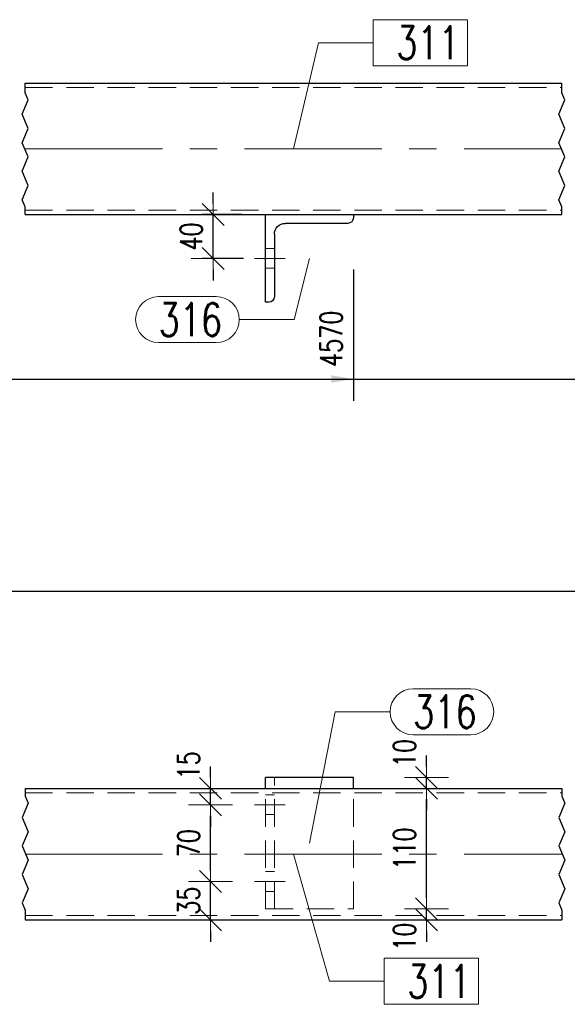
# Model space of a CAD drawing. Header units: millimetres. Extents: x -122 to 731, y 8645 to 9314.
# Tile 17 of 40: x 101 to 151, y 8979 to 9069. Entities that reach past the tile are written whole.
import ezdxf

# ---------------------------------------------------------------- set-up
doc = ezdxf.new("R2010")
doc.units = ezdxf.units.MM
doc.header["$LTSCALE"] = 10
doc.linetypes.add('HIDDEN', pattern=[0.375, 0.25, -0.125])
doc.linetypes.add('MITTE', pattern=[2, 1.25, -0.25, 0.25, -0.25])
doc.layers.get('Defpoints').update_dxf_attribs({"color": 1})
for name, color, linetype, lineweight in [('PS_DIM', 4, 'Continuous', 13), ('PS_Hidden', 2, 'HIDDEN', 9), ('PS_Mid', 5, 'MITTE', 15), ('PS_Pos', 1, 'Continuous', 15), ('PS_Shape', 161, 'Continuous', 30), ('PS_SOLID', 7, 'Continuous', 30)]:
    doc.layers.add(name, color=color, linetype=linetype, lineweight=lineweight)
doc.styles.add('simplex', font='simplex.shx', dxfattribs={"width": 0.75})
doc.dimstyles.new('1_10_GŁ_DS1-LS10', dxfattribs={"dimtxt": 2, "dimasz": 2, "dimexe": 2, "dimexo": 5, "dimgap": 1, "dimtad": 1, "dimjust": 4, "dimdec": 0, "dimlfac": 10, "dimtxsty": 'simplex', "dimblk1": 'NONE', "dimsah": 1, "dimcen": 2, "dimclrd": 256, "dimclre": 256, "dimclrt": 3, "dimadec": 1, "dimazin": 0, "dimtfac": 1, "dimtdec": 0, "dimtmove": 2, "dimatfit": 3, "dimfxl": 1, "dimarcsym": 0})
doc.dimstyles.new('1_10_PRZ', dxfattribs={"dimtxt": 2, "dimasz": 1, "dimexe": 2, "dimexo": 5, "dimgap": 1, "dimtad": 1, "dimdec": 0, "dimlfac": 10, "dimtxsty": 'simplex', "dimblk": 'dimznak', "dimcen": 2, "dimse1": 1, "dimse2": 1, "dimclrt": 3, "dimadec": 1, "dimazin": 0, "dimtfac": 1, "dimtdec": 0, "dimtix": 1, "dimtmove": 2, "dimatfit": 3, "dimldrblk": 'dim-grot', "dimfxl": 1, "dimarcsym": 0})
doc.dimstyles.new('1_10_SC', dxfattribs={"dimtxt": 2, "dimasz": 1, "dimexe": 1, "dimexo": 1, "dimgap": 1, "dimtad": 1, "dimdec": 0, "dimlfac": 10, "dimtxsty": 'simplex', "dimblk": 'dimznak', "dimcen": 2, "dimclrd": 256, "dimclre": 256, "dimclrt": 3, "dimadec": 1, "dimazin": 0, "dimtfac": 1, "dimtdec": 0, "dimtix": 1, "dimtmove": 2, "dimatfit": 3, "dimldrblk": 'dim-grot', "dimfxl": 1, "dimarcsym": 0})

# ---------------------------------------------------------------- blocks, each defined once
blk = doc.blocks.new('dimznak')
at = {"color": 0}
for points in [[(0, 2), (0, -2)], [(-2, 0), (2, 0)]]:
    blk.add_lwpolyline(points, dxfattribs=at)
at = {"color": 2}
blk.add_lwpolyline([(1, 1), (-1, -1)], dxfattribs=at)
blk = doc.blocks.new('*D192')
at = {"layer": 'Defpoints', "color": 0, "transparency": 16777216}
for p in [(118.691, 9051.326), (122.298, 9051.326), (122.464, 9047.326)]:
    blk.add_point(p, dxfattribs=at)
at = {"layer": 'PS_DIM', "lineweight": -2, "transparency": 16777216}
for p, q in [((118.691, 9052.326), (118.691, 9053.326)), ((121.298, 9051.326), (117.691, 9051.326)), ((118.691, 9047.326), (118.691, 9051.326)), ((121.464, 9047.326), (117.691, 9047.326)), ((118.691, 9046.326), (118.691, 9045.326))]:
    blk.add_line(p, q, dxfattribs=at)
for p, rotation in [((118.691, 9051.326), 270), ((118.691, 9047.326), 90)]:
    blk.add_blockref('dimznak', p, dxfattribs=dict(at, rotation=rotation))
at = {"layer": 'PS_DIM', "color": 3, "transparency": 16777216, "insert": (116.691, 9049.326), "char_height": 2, "attachment_point": 5, "rotation": 90, "style": 'simplex'}
blk.add_mtext('40', dxfattribs=at)
blk = doc.blocks.new('dim-grot')
blk.add_hatch(color=256).paths.add_polyline_path([(0, 0), (-2, 0.5), (-2, -0.5)])
blk.add_lwpolyline([(0, 0), (-2, 0.5), (-2, -0.5), (0, 0)])
blk = doc.blocks.new('*D196')
at = {"layer": 'Defpoints', "color": 0, "transparency": 16777216}
for p in [(26.054, 9051.326), (131.464, 9051.326), (131.464, 9036.326)]:
    blk.add_point(p, dxfattribs=at)
at = {"layer": 'PS_DIM', "lineweight": -2, "transparency": 16777216}
for p, q in [((26.054, 9046.326), (26.054, 9034.326)), ((131.464, 9046.326), (131.464, 9034.326)), ((26.054, 9036.326), (129.464, 9036.326))]:
    blk.add_line(p, q, dxfattribs=at)
at = {"layer": 'PS_DIM', "transparency": 16777216}
blk.add_solid([(129.464, 9036.659), (129.464, 9035.993), (131.464, 9036.326)], dxfattribs=at)
at = {"layer": 'PS_DIM', "color": 3, "transparency": 16777216, "insert": (129.444, 9039.989), "char_height": 2, "attachment_point": 5, "rotation": 90, "style": 'simplex'}
blk.add_mtext('4570', dxfattribs=at)
blk = doc.blocks.new('_None')
blk = doc.blocks.new('*D197')
at = {"layer": 'Defpoints', "color": 0, "transparency": 16777216}
for p in [(185.964, 9053.736), (26.054, 9051.326), (185.964, 9036.326)]:
    blk.add_point(p, dxfattribs=at)
at = {"layer": 'PS_DIM', "lineweight": -2, "transparency": 16777216}
for p, q in [((185.964, 9048.736), (185.964, 9034.326)), ((26.054, 9046.326), (26.054, 9034.326)), ((26.054, 9036.326), (183.964, 9036.326))]:
    blk.add_line(p, q, dxfattribs=at)
at = {"layer": 'PS_DIM', "transparency": 16777216}
blk.add_solid([(183.964, 9036.659), (183.964, 9035.993), (185.964, 9036.326)], dxfattribs=at)
at = {"layer": 'PS_DIM', "color": 3, "transparency": 16777216, "insert": (183.944, 9039.846), "char_height": 2, "attachment_point": 5, "rotation": 90, "style": 'simplex'}
blk.add_mtext('7310', dxfattribs=at)
blk = doc.blocks.new('*D198')
at = {"layer": 'Defpoints', "color": 0, "transparency": 16777216}
for p in [(26.054, 9051.326), (225.964, 9051.326), (225.964, 9036.326)]:
    blk.add_point(p, dxfattribs=at)
at = {"layer": 'PS_DIM', "lineweight": -2, "transparency": 16777216}
for p, q in [((26.054, 9046.326), (26.054, 9034.326)), ((225.964, 9046.326), (225.964, 9034.326)), ((26.054, 9036.326), (223.964, 9036.326))]:
    blk.add_line(p, q, dxfattribs=at)
at = {"layer": 'PS_DIM', "transparency": 16777216}
blk.add_solid([(223.964, 9036.659), (223.964, 9035.993), (225.964, 9036.326)], dxfattribs=at)
at = {"layer": 'PS_DIM', "color": 3, "transparency": 16777216, "insert": (223.944, 9039.989), "char_height": 2, "attachment_point": 5, "rotation": 90, "style": 'simplex'}
blk.add_mtext('8590', dxfattribs=at)
blk = doc.blocks.new('*D199')
at = {"layer": 'Defpoints', "color": 0, "transparency": 16777216}
for p in [(26.054, 9051.326), (227.164, 9046.326), (227.164, 9036.326)]:
    blk.add_point(p, dxfattribs=at)
at = {"layer": 'PS_DIM', "lineweight": -2, "transparency": 16777216}
for p, q in [((26.054, 9046.326), (26.054, 9034.326)), ((227.164, 9041.326), (227.164, 9034.326)), ((26.054, 9036.326), (225.164, 9036.326))]:
    blk.add_line(p, q, dxfattribs=at)
at = {"layer": 'PS_DIM', "transparency": 16777216}
blk.add_solid([(225.164, 9036.659), (225.164, 9035.993), (227.164, 9036.326)], dxfattribs=at)
at = {"layer": 'PS_DIM', "color": 3, "transparency": 16777216, "insert": (229.184, 9039.989), "char_height": 2, "attachment_point": 5, "rotation": 90, "style": 'simplex'}
blk.add_mtext('8602', dxfattribs=at)
blk = doc.blocks.new('*D207')
at = {"layer": 'Defpoints', "color": 0, "transparency": 16777216}
for p in [(173.464, 9016.984), (173.464, 9003.484), (26.054, 8986.984)]:
    blk.add_point(p, dxfattribs=at)
at = {"layer": 'PS_DIM', "lineweight": -2, "transparency": 16777216}
for p, q in [((26.054, 8991.984), (26.054, 9018.984)), ((173.464, 9008.484), (173.464, 9018.984)), ((26.054, 9016.984), (171.464, 9016.984))]:
    blk.add_line(p, q, dxfattribs=at)
at = {"layer": 'PS_DIM', "transparency": 16777216}
blk.add_solid([(171.464, 9017.317), (171.464, 9016.65), (173.464, 9016.984)], dxfattribs=at)
at = {"layer": 'PS_DIM', "color": 3, "transparency": 16777216, "insert": (171.444, 9013.464), "char_height": 2, "attachment_point": 5, "rotation": 90, "style": 'simplex'}
blk.add_mtext('7185', dxfattribs=at)
blk = doc.blocks.new('*D208')
at = {"layer": 'Defpoints', "color": 0, "transparency": 16777216}
for p in [(183.464, 9016.984), (183.464, 9003.484), (26.054, 8986.984)]:
    blk.add_point(p, dxfattribs=at)
at = {"layer": 'PS_DIM', "lineweight": -2, "transparency": 16777216}
for p, q in [((26.054, 8991.984), (26.054, 9018.984)), ((183.464, 9008.484), (183.464, 9018.984)), ((26.054, 9016.984), (181.464, 9016.984))]:
    blk.add_line(p, q, dxfattribs=at)
at = {"layer": 'PS_DIM', "transparency": 16777216}
blk.add_solid([(181.464, 9017.317), (181.464, 9016.65), (183.464, 9016.984)], dxfattribs=at)
at = {"layer": 'PS_DIM', "color": 3, "transparency": 16777216, "insert": (181.444, 9013.321), "char_height": 2, "attachment_point": 5, "rotation": 90, "style": 'simplex'}
blk.add_mtext('7285', dxfattribs=at)
blk = doc.blocks.new('*D209')
at = {"layer": 'Defpoints', "color": 0, "transparency": 16777216}
for p in [(227.164, 9016.984), (227.164, 9003.984), (26.054, 8986.984)]:
    blk.add_point(p, dxfattribs=at)
at = {"layer": 'PS_DIM', "lineweight": -2, "transparency": 16777216}
for p, q in [((26.054, 8991.984), (26.054, 9018.984)), ((227.164, 9008.984), (227.164, 9018.984)), ((26.054, 9016.984), (225.164, 9016.984))]:
    blk.add_line(p, q, dxfattribs=at)
at = {"layer": 'PS_DIM', "transparency": 16777216}
blk.add_solid([(225.164, 9017.317), (225.164, 9016.65), (227.164, 9016.984)], dxfattribs=at)
at = {"layer": 'PS_DIM', "color": 3, "transparency": 16777216, "insert": (225.144, 9013.321), "char_height": 2, "attachment_point": 5, "rotation": 90, "style": 'simplex'}
blk.add_mtext('8602', dxfattribs=at)
blk = doc.blocks.new('*D211')
at = {"layer": 'Defpoints', "color": 0, "transparency": 16777216}
for p in [(131.464, 8987.984), (138.128, 8987.984), (135.006, 8986.984)]:
    blk.add_point(p, dxfattribs=at)
at = {"layer": 'PS_DIM', "color": 0, "lineweight": -2, "transparency": 16777216}
for p, q in [((138.128, 8988.984), (138.128, 8989.984)), ((138.128, 8986.984), (138.128, 8987.984)), ((138.128, 8985.984), (138.128, 8984.984))]:
    blk.add_line(p, q, dxfattribs=at)
for p, rotation in [((138.128, 8987.984), 270), ((138.128, 8986.984), 90)]:
    blk.add_blockref('dimznak', p, dxfattribs=dict(at, rotation=rotation))
at = {"layer": 'PS_DIM', "color": 3, "transparency": 16777216, "insert": (136.128, 8985.451), "char_height": 2, "attachment_point": 5, "rotation": 90, "style": 'simplex'}
blk.add_mtext('10', dxfattribs=at)
blk = doc.blocks.new('*D212')
at = {"layer": 'Defpoints', "color": 0, "transparency": 16777216}
for p in [(133.037, 8998.984), (138.128, 8998.984), (131.464, 8987.984)]:
    blk.add_point(p, dxfattribs=at)
at = {"layer": 'PS_DIM', "color": 0, "lineweight": -2, "transparency": 16777216}
blk.add_line((138.128, 8988.984), (138.128, 8997.984), dxfattribs=at)
for p, rotation in [((138.128, 8998.984), 90), ((138.128, 8987.984), 270)]:
    blk.add_blockref('dimznak', p, dxfattribs=dict(at, rotation=rotation))
at = {"layer": 'PS_DIM', "color": 3, "transparency": 16777216, "insert": (136.128, 8993.484), "char_height": 2, "attachment_point": 5, "rotation": 90, "style": 'simplex'}
blk.add_mtext('110', dxfattribs=at)
blk = doc.blocks.new('*D213')
at = {"layer": 'Defpoints', "color": 0, "transparency": 16777216}
for p in [(131.464, 8999.984), (138.128, 8999.984), (133.037, 8998.984)]:
    blk.add_point(p, dxfattribs=at)
at = {"layer": 'PS_DIM', "color": 0, "lineweight": -2, "transparency": 16777216}
for p, q in [((138.128, 9000.984), (138.128, 9001.984)), ((138.128, 8998.984), (138.128, 8999.984)), ((138.128, 8997.984), (138.128, 8996.984))]:
    blk.add_line(p, q, dxfattribs=at)
for p, rotation in [((138.128, 8999.984), 270), ((138.128, 8998.984), 90)]:
    blk.add_blockref('dimznak', p, dxfattribs=dict(at, rotation=rotation))
at = {"layer": 'PS_DIM', "color": 3, "transparency": 16777216, "insert": (136.128, 9002.202), "char_height": 2, "attachment_point": 5, "rotation": 90, "style": 'simplex'}
blk.add_mtext('10', dxfattribs=at)
blk = doc.blocks.new('*D214')
at = {"layer": 'Defpoints', "color": 0, "transparency": 16777216}
for p in [(118.452, 8990.484), (122.747, 8990.484), (120.469, 8986.984)]:
    blk.add_point(p, dxfattribs=at)
at = {"layer": 'PS_DIM', "color": 0, "lineweight": -2, "transparency": 16777216}
for p, q in [((118.452, 8991.484), (118.452, 8992.484)), ((118.452, 8986.984), (118.452, 8990.484)), ((118.452, 8985.984), (118.452, 8984.984))]:
    blk.add_line(p, q, dxfattribs=at)
for p, rotation in [((118.452, 8990.484), 270), ((118.452, 8986.984), 90)]:
    blk.add_blockref('dimznak', p, dxfattribs=dict(at, rotation=rotation))
at = {"layer": 'PS_DIM', "color": 3, "transparency": 16777216, "insert": (116.452, 8988.734), "char_height": 2, "attachment_point": 5, "rotation": 90, "style": 'simplex'}
blk.add_mtext('35', dxfattribs=at)
blk = doc.blocks.new('*D215')
at = {"layer": 'Defpoints', "color": 0, "transparency": 16777216}
for p in [(118.452, 8997.484), (122.464, 8997.484), (122.747, 8990.484)]:
    blk.add_point(p, dxfattribs=at)
at = {"layer": 'PS_DIM', "color": 0, "lineweight": -2, "transparency": 16777216}
blk.add_line((118.452, 8991.484), (118.452, 8996.484), dxfattribs=at)
for p, rotation in [((118.452, 8997.484), 90), ((118.452, 8990.484), 270)]:
    blk.add_blockref('dimznak', p, dxfattribs=dict(at, rotation=rotation))
at = {"layer": 'PS_DIM', "color": 3, "transparency": 16777216, "insert": (116.452, 8993.984), "char_height": 2, "attachment_point": 5, "rotation": 90, "style": 'simplex'}
blk.add_mtext('70', dxfattribs=at)
blk = doc.blocks.new('*D216')
at = {"layer": 'Defpoints', "color": 0, "transparency": 16777216}
for p in [(118.452, 8998.984), (121.925, 8998.984), (122.464, 8997.484)]:
    blk.add_point(p, dxfattribs=at)
at = {"layer": 'PS_DIM', "color": 0, "lineweight": -2, "transparency": 16777216}
for p, q in [((118.452, 8999.984), (118.452, 9000.984)), ((118.452, 8997.484), (118.452, 8998.984)), ((118.452, 8996.484), (118.452, 8995.484))]:
    blk.add_line(p, q, dxfattribs=at)
for p, rotation in [((118.452, 8998.984), 270), ((118.452, 8997.484), 90)]:
    blk.add_blockref('dimznak', p, dxfattribs=dict(at, rotation=rotation))
at = {"layer": 'PS_DIM', "color": 3, "transparency": 16777216, "insert": (116.452, 9001.079), "char_height": 2, "attachment_point": 5, "rotation": 90, "style": 'simplex'}
blk.add_mtext('15', dxfattribs=at)
blk = doc.blocks.new('*X406')
at = {"color": 1}
for p, q in [((101.554, 9062.434), (101.554, 9063.326)), ((150.464, 9062.434), (150.464, 9063.326)), ((101.829, 9061.784), (101.554, 9062.434)), ((150.739, 9061.784), (150.464, 9062.434)), ((101.279, 9060.484), (101.829, 9061.784)), ((150.189, 9060.484), (150.739, 9061.784)), ((101.829, 9059.184), (101.279, 9060.484)), ((150.739, 9059.184), (150.189, 9060.484)), ((101.279, 9057.883), (101.829, 9059.184)), ((150.189, 9057.883), (150.739, 9059.184)), ((101.829, 9056.583), (101.279, 9057.883)), ((150.739, 9056.583), (150.189, 9057.883)), ((101.279, 9055.283), (101.829, 9056.583)), ((150.189, 9055.283), (150.739, 9056.583)), ((101.829, 9053.982), (101.279, 9055.283)), ((150.739, 9053.982), (150.189, 9055.283)), ((101.279, 9052.682), (101.829, 9053.982)), ((150.189, 9052.682), (150.739, 9053.982)), ((101.554, 9052.032), (101.279, 9052.682)), ((150.464, 9052.032), (150.189, 9052.682)), ((101.554, 9051.326), (101.554, 9052.032)), ((150.464, 9051.326), (150.464, 9052.032))]:
    blk.add_line(p, q, dxfattribs=at)
at = {"layer": 'PS_Hidden', "color": 2, "linetype": 'HIDDEN'}
for p, q in [((101.554, 9062.926), (150.464, 9062.926)), ((101.554, 9051.726), (150.464, 9051.726)), ((124.264, 9048.226), (123.464, 9048.226)), ((124.264, 9046.426), (123.464, 9046.426))]:
    blk.add_line(p, q, dxfattribs=at)
at = {"layer": 'PS_Mid', "color": 5, "linetype": 'MITTE'}
for p, q in [((101.554, 9057.326), (150.464, 9057.326)), ((122.464, 9047.326), (125.264, 9047.326)), ((122.464, 9047.326), (125.264, 9047.326))]:
    blk.add_line(p, q, dxfattribs=at)
at = {"layer": 'PS_SOLID', "color": 7, "linetype": 'Continuous'}
for p, q in [((101.554, 9063.326), (150.464, 9063.326)), ((101.554, 9051.326), (150.464, 9051.326)), ((123.464, 9043.326), (123.464, 9051.326)), ((131.464, 9051.326), (131.464, 9051.026)), ((130.964, 9050.526), (125.264, 9050.526)), ((124.264, 9049.526), (124.264, 9043.826)), ((123.764, 9043.326), (123.464, 9043.326))]:
    blk.add_line(p, q, dxfattribs=at)
at = {"layer": 'PS_SOLID', "extrusion": (0, 0, -1)}
for centre, radius, start, end in [((-125.264, 9049.526), 1, 0, 90), ((-130.964, 9051.026), 0.5, 180, 270), ((-123.764, 9043.826), 0.5, 180, 270)]:
    blk.add_arc(centre, radius, start, end, dxfattribs=at)
blk = doc.blocks.new('*X407')
at = {"color": 1}
for p, q in [((141.873, 9069.103), (133.28, 9069.103)), ((133.28, 9069.103), (133.28, 9064.903)), ((141.873, 9064.903), (141.873, 9069.103)), ((126.009, 9057.326), (128.28, 9067.003)), ((128.28, 9067.003), (133.28, 9067.003)), ((133.28, 9064.903), (141.873, 9064.903))]:
    blk.add_line(p, q, dxfattribs=at)
at = {"color": 2, "style": 'simplex', "width": 0.75}
blk.add_text('311', height=3, dxfattribs=at).set_placement((135.38, 9065.503))
blk = doc.blocks.new('*X408')
at = {"color": 1}
for p, q in [((127.464, 9047.326), (126.067, 9041.745)), ((113.717, 9043.845), (118.967, 9043.845)), ((121.067, 9041.745), (126.067, 9041.745)), ((113.717, 9039.645), (118.967, 9039.645))]:
    blk.add_line(p, q, dxfattribs=at)
for centre, start, end in [((113.717, 9041.745), 90, 270), ((118.967, 9041.745), 270, 90)]:
    blk.add_arc(centre, 2.1, start, end, dxfattribs=at)
at = {"color": 2, "style": 'simplex', "width": 0.75}
blk.add_text('316', height=3, dxfattribs=at).set_placement((113.717, 9040.245))
blk = doc.blocks.new('*X414')
at = {"color": 1}
for p, q in [((101.554, 8998.984), (101.554, 8998.278)), ((101.554, 8998.278), (101.829, 8997.628)), ((150.464, 8998.984), (150.464, 8998.278)), ((150.464, 8998.278), (150.739, 8997.628)), ((101.829, 8997.628), (101.279, 8996.327)), ((150.739, 8997.628), (150.189, 8996.327)), ((101.279, 8996.327), (101.829, 8995.027)), ((150.189, 8996.327), (150.739, 8995.027)), ((101.829, 8995.027), (101.279, 8993.727)), ((150.739, 8995.027), (150.189, 8993.727)), ((101.279, 8993.727), (101.829, 8992.426)), ((150.189, 8993.727), (150.739, 8992.426)), ((101.829, 8992.426), (101.279, 8991.126)), ((150.739, 8992.426), (150.189, 8991.126)), ((101.279, 8991.126), (101.829, 8989.826)), ((150.189, 8991.126), (150.739, 8989.826)), ((101.829, 8989.826), (101.279, 8988.525)), ((150.739, 8989.826), (150.189, 8988.525)), ((101.279, 8988.525), (101.554, 8987.875)), ((150.189, 8988.525), (150.464, 8987.875)), ((101.554, 8987.875), (101.554, 8986.984)), ((150.464, 8987.875), (150.464, 8986.984))]:
    blk.add_line(p, q, dxfattribs=at)
at = {"layer": 'PS_Hidden', "color": 2, "linetype": 'HIDDEN'}
for p, q in [((124.264, 8987.984), (124.264, 8999.984)), ((101.554, 8998.584), (150.464, 8998.584)), ((123.464, 8987.984), (123.464, 8998.984)), ((124.264, 8998.384), (123.464, 8998.384)), ((131.464, 8987.984), (131.464, 8998.984)), ((124.264, 8996.584), (123.464, 8996.584)), ((124.264, 8991.384), (123.464, 8991.384)), ((124.264, 8989.584), (123.464, 8989.584)), ((123.464, 8987.984), (131.464, 8987.984)), ((101.554, 8987.384), (150.464, 8987.384))]:
    blk.add_line(p, q, dxfattribs=at)
at = {"layer": 'PS_Mid', "color": 5, "linetype": 'MITTE'}
for p, q in [((122.464, 8997.484), (125.264, 8997.484)), ((101.554, 8992.984), (150.464, 8992.984)), ((122.464, 8990.484), (125.264, 8990.484))]:
    blk.add_line(p, q, dxfattribs=at)
at = {"layer": 'PS_SOLID', "color": 7, "linetype": 'Continuous'}
for p, q in [((131.464, 8999.984), (123.464, 8999.984)), ((123.464, 8998.984), (123.464, 8999.984)), ((131.464, 8998.984), (131.464, 8999.984)), ((101.554, 8998.984), (150.464, 8998.984)), ((101.554, 8986.984), (150.464, 8986.984))]:
    blk.add_line(p, q, dxfattribs=at)
blk = doc.blocks.new('*X415')
at = {"color": 1}
for p, q in [((126.009, 8992.984), (129.285, 8981.383)), ((142.878, 8983.483), (134.285, 8983.483)), ((134.285, 8983.483), (134.285, 8979.283)), ((142.878, 8979.283), (142.878, 8983.483)), ((129.285, 8981.383), (134.285, 8981.383)), ((134.285, 8979.283), (142.878, 8979.283))]:
    blk.add_line(p, q, dxfattribs=at)
at = {"color": 2, "style": 'simplex', "width": 0.75}
blk.add_text('311', height=3, dxfattribs=at).set_placement((136.385, 8979.883))
blk = doc.blocks.new('*X416')
at = {"color": 1}
for p, q in [((136.915, 9008.068), (142.165, 9008.068)), ((127.464, 8993.984), (129.815, 9005.968)), ((129.815, 9005.968), (134.815, 9005.968)), ((136.915, 9003.868), (142.165, 9003.868))]:
    blk.add_line(p, q, dxfattribs=at)
for centre, start, end in [((136.915, 9005.968), 90, 270), ((142.165, 9005.968), 270, 90)]:
    blk.add_arc(centre, 2.1, start, end, dxfattribs=at)
at = {"color": 2, "style": 'simplex', "width": 0.75}
blk.add_text('316', height=3, dxfattribs=at).set_placement((136.915, 9004.468))

msp = doc.modelspace()

# ---------------------------------------------------------------- block references
at = {"layer": 'PS_Pos'}
for name in ['*X407', '*X408', '*X416', '*X415']:
    msp.add_blockref(name, (0, 0), dxfattribs=at)
at = {"layer": 'PS_Shape', "color": 232}
for name in ['*X406', '*X414']:
    msp.add_blockref(name, (0, 0), dxfattribs=at)

# ---------------------------------------------------------------- dimensions: what is measured, and where the dimension line sits
at = {"layer": 'PS_DIM'}
for base, p1, p2, text, picture, middle in [((185.964, 9036.326), (26.054, 9051.326), (185.964, 9053.736), '7310', '*D197', (183.944, 9039.846)), ((131.464, 9036.326), (26.054, 9051.326), (131.464, 9051.326), '4570', '*D196', (129.444, 9039.989)), ((225.964, 9036.326), (26.054, 9051.326), (225.964, 9051.326), '8590', '*D198', (223.944, 9039.989)), ((227.164, 9036.326), (26.054, 9051.326), (227.164, 9046.326), '8602', '*D199', (229.184, 9039.989)), ((173.464, 9016.984), (26.054, 8986.984), (173.464, 9003.484), '7185', '*D207', (171.444, 9013.464)), ((183.464, 9016.984), (26.054, 8986.984), (183.464, 9003.484), '7285', '*D208', (181.444, 9013.321)), ((227.164, 9016.984), (26.054, 8986.984), (227.164, 9003.984), '8602', '*D209', (225.144, 9013.321))]:
    dim = msp.add_linear_dim(base=base, p1=p1, p2=p2, text=text, dimstyle='1_10_GŁ_DS1-LS10', dxfattribs=at)
    dim.commit()
    dim.dimension.update_dxf_attribs({"geometry": picture, "text_midpoint": middle, "dimtype": 128, "text_rotation": 90})
for base, p1, p2, dimstyle, picture, middle in [((118.691, 9051.326), (122.464, 9047.326), (122.298, 9051.326), '1_10_SC', '*D192', (116.691, 9049.326)), ((138.128, 8998.984), (131.464, 8987.984), (133.037, 8998.984), '1_10_PRZ', '*D212', (136.128, 8993.484)), ((118.452, 8997.484), (122.747, 8990.484), (122.464, 8997.484), '1_10_PRZ', '*D215', (116.452, 8993.984)), ((118.452, 8990.484), (120.469, 8986.984), (122.747, 8990.484), '1_10_PRZ', '*D214', (116.452, 8988.734))]:
    dim = msp.add_linear_dim(base=base, p1=p1, p2=p2, angle=90, dimstyle=dimstyle, dxfattribs=at)
    dim.commit()
    dim.dimension.update_dxf_attribs({"geometry": picture, "text_midpoint": middle})
for base, p1, p2, picture, middle in [((138.128, 8999.984), (133.037, 8998.984), (131.464, 8999.984), '*D213', (136.128, 9002.202)), ((118.452, 8998.984), (122.464, 8997.484), (121.925, 8998.984), '*D216', (116.452, 9001.079)), ((138.128, 8987.984), (135.006, 8986.984), (131.464, 8987.984), '*D211', (136.128, 8985.451))]:
    dim = msp.add_linear_dim(base=base, p1=p1, p2=p2, angle=90, dimstyle='1_10_PRZ', dxfattribs=at)
    dim.commit()
    dim.dimension.update_dxf_attribs({"geometry": picture, "text_midpoint": middle, "dimtype": 128})

doc.saveas('drawing.dxf')
